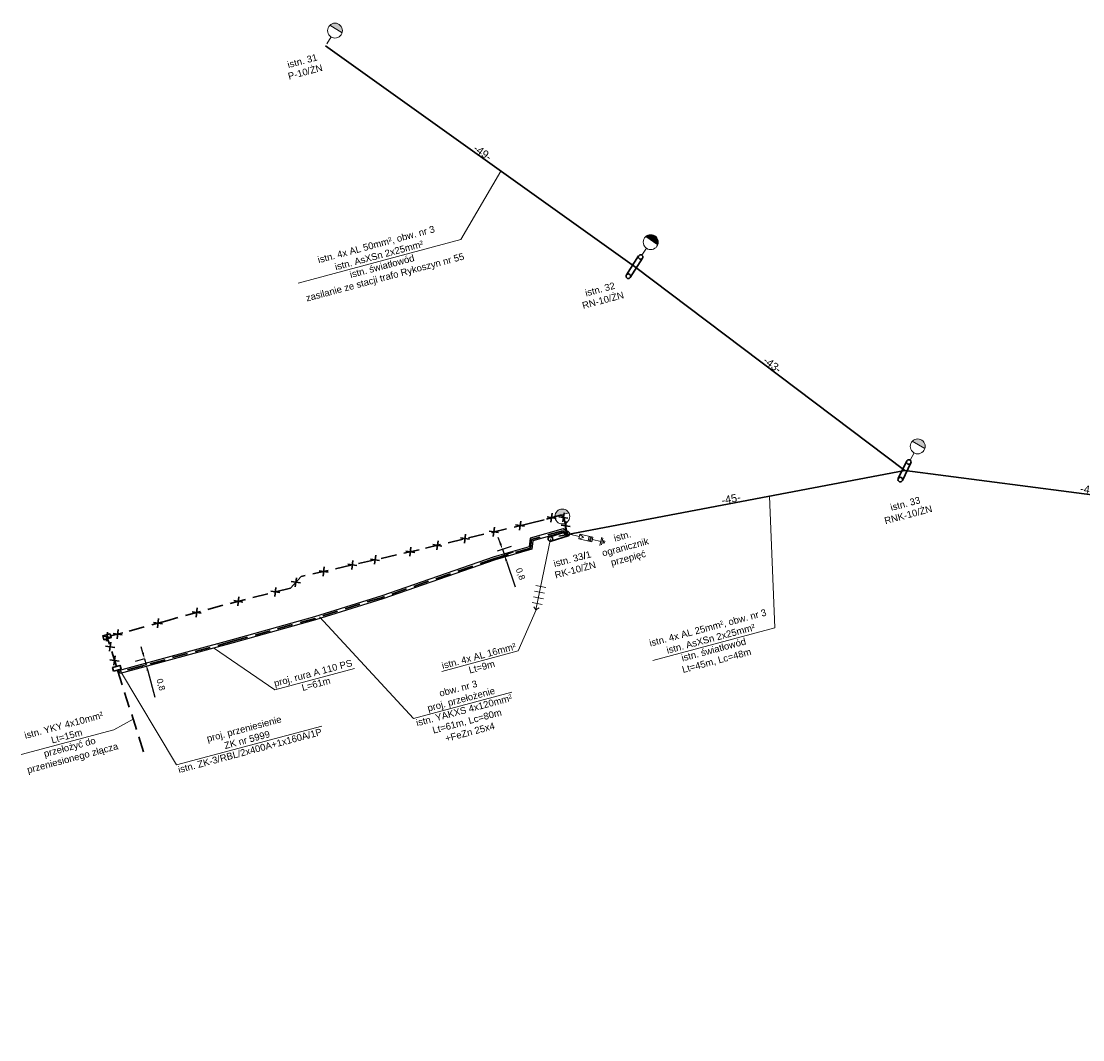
# Model space of a CAD drawing. Header units: metres. Extents: x 7458103 to 7458827, y 5635995 to 5636185.
# Tile 2 of 6: x 7458302 to 7458438, y 5636054 to 5636185. Entities that reach past the tile are written whole.
import ezdxf

# ---------------------------------------------------------------- set-up
doc = ezdxf.new("R2010")
doc.units = ezdxf.units.M
doc.linetypes.add('JIS_02_2.0', pattern=[3, 2, -1])
doc.linetypes.add('MAPA_Suków-Borki_z_działkami|1', pattern=[0])
doc.layers.add('el demontaż', color=1, linetype='Continuous', lineweight=30)
doc.layers.add('sp_istn. latarnie oświetlenia', color=5, linetype='Continuous', lineweight=50)
for name, color, linetype, true_color in [('el istn. lampa', 7, 'Continuous', 0x000000), ('el istn. linia kablowa', 7, 'Continuous', 0x000000), ('el istn. linia napowietrzna', 7, 'Continuous', 0x000000), ('el istn. przyłącze', 7, 'Continuous', 0x000000), ('el istn. słup', 7, 'Continuous', 0x000000), ('el istn. złącze', 7, 'Continuous', 0x000000), ('el opis', 7, 'Continuous', 0x000000)]:
    doc.layers.add(name, color=color, linetype=linetype, true_color=true_color)
doc.layers.add('el istn. osprzęt', color=7, linetype='Continuous', lineweight=18, true_color=0x000000)
doc.layers.add('el wymiary', color=7, linetype='MAPA_Suków-Borki_z_działkami|1', lineweight=18, true_color=0x000000)
for name, color, linetype in [('el proj. linia kablowa', 1, 'Continuous'), ('el proj. rura', 1, 'Continuous'), ('el proj. złącze', 1, 'Continuous')]:
    doc.layers.add(name, color=color, linetype=linetype)
doc.styles.add('ARIAL', font='arial.ttf')
doc.styles.add('Opisowy', font='arial.ttf')
doc.styles.get("Standard").update_dxf_attribs({"font": 'arial.ttf'})
doc.dimstyles.new('ISO-25', dxfattribs={"dimtxt": 2.5, "dimasz": 2.5, "dimexe": 1.25, "dimexo": 0.625, "dimtad": 1, "dimtxsty": 'Standard', "dimcen": 2.5, "dimadec": 0, "dimazin": 0, "dimtfac": 1, "dimtmove": 0, "dimatfit": 3, "dimfxl": 0, "dimarcsym": 0})
doc.dimstyles.get("Standard").update_dxf_attribs({"dimtxt": 0.18, "dimasz": 0.18, "dimexe": 0.18, "dimexo": 0.0625, "dimgap": 0.09, "dimtad": 0, "dimtih": 1, "dimtoh": 1, "dimdec": 4, "dimzin": 0, "dimdsep": 46, "dimtxsty": 'Standard', "dimcen": 0.09, "dimadec": 0, "dimazin": 0, "dimtfac": 1, "dimtdec": 4, "dimtofl": 0, "dimtmove": 0, "dimatfit": 3, "dimfxl": 0, "dimtolj": 1, "dimtzin": 0, "dimarcsym": 0})

# ---------------------------------------------------------------- blocks, each defined once
blk = doc.blocks.new('istn. odgromniki')
at = {"layer": 'el istn. osprzęt'}
for p, q in [((-864.93, 208.6), (-861.76, 207.67)), ((-860.36, 207.26), (-861.99, 206.88)), ((-860.36, 207.26), (-861.53, 208.46)), ((-858.47, 207.56), (-858.91, 205.98)), ((-858.03, 207.43), (-858.47, 205.85)), ((-857.66, 207.32), (-858.11, 205.74)), ((-857.42, 206.39), (-854.59, 205.58)), ((-855, 204.22), (-854.19, 206.94)), ((-854.52, 204.37), (-853.85, 206.55)), ((-853.95, 204.79), (-853.61, 205.9)), ((-853.49, 204.95), (-853.32, 205.51))]:
    blk.add_line(p, q, dxfattribs=at)
blk.add_lwpolyline([(-857.65, 205.6), (-861.99, 206.88), (-861.53, 208.46), (-857.19, 207.18)], close=True, dxfattribs=at)
blk = doc.blocks.new('*U27460')
at = {"layer": 'sp_istn. latarnie oświetlenia', "lineweight": 20}
blk.add_hatch(color=0, dxfattribs=at).paths.add_polyline_path([(-1.84, 1.36, 0.791117), (-2.26, -0.34)])
at = {"layer": 'sp_istn. latarnie oświetlenia', "color": 0, "lineweight": 20}
for p, q in [((-2.26, -0.34), (-1.84, 1.36)), ((0, 0), (-0.97, 0.24))]:
    blk.add_line(p, q, dxfattribs=at)
blk.add_circle((-1.84, 0.46), 0.9, dxfattribs=at)
blk = doc.blocks.new('*D27821')
at = {"layer": 'el wymiary', "color": 0, "lineweight": 0}
for p, q in [((7458415.61, 5636127.08), (7458415.61, 5636127.08)), ((7458371.18, 5636118.61), (7458371.18, 5636118.61))]:
    blk.add_line(p, q, dxfattribs=at)
at = {"layer": 'el wymiary', "color": 0, "lineweight": 0, "insert": (7458393.29, 5636123.43), "char_height": 1, "attachment_point": 5, "rotation": 10.8038, "style": 'Opisowy'}
blk.add_mtext('\\A1;-45-', dxfattribs=at)
blk = doc.blocks.new('_None')
blk = doc.blocks.new('*D27822')
at = {"layer": 'el wymiary', "color": 0, "lineweight": 0}
for p, q in [((7458415.61, 5636127.08), (7458415.61, 5636127.08)), ((7458463.02, 5636120.91), (7458463.02, 5636120.91))]:
    blk.add_line(p, q, dxfattribs=at)
at = {"layer": 'el wymiary', "color": 0, "lineweight": 0, "insert": (7458439.39, 5636124.59), "char_height": 1, "attachment_point": 5, "rotation": 352.5783, "style": 'Opisowy'}
blk.add_mtext('\\A1;-48-', dxfattribs=at)
blk = doc.blocks.new('*D27830')
at = {"layer": 'el wymiary', "color": 0, "lineweight": 0}
for p, q in [((7458341.18, 5636181.65), (7458341.18, 5636181.65)), ((7458380.89, 5636153.28), (7458380.89, 5636153.28))]:
    blk.add_line(p, q, dxfattribs=at)
at = {"layer": 'el wymiary', "color": 0, "lineweight": 0, "insert": (7458361.38, 5636167.95), "char_height": 1, "attachment_point": 5, "rotation": 324.4513, "style": 'Opisowy'}
blk.add_mtext('\\A1;-49-', dxfattribs=at)
blk = doc.blocks.new('*D27831')
at = {"layer": 'el wymiary', "color": 0, "lineweight": 0}
for p, q in [((7458380.89, 5636153.28), (7458380.89, 5636153.28)), ((7458415.61, 5636127.08), (7458415.61, 5636127.08))]:
    blk.add_line(p, q, dxfattribs=at)
at = {"layer": 'el wymiary', "color": 0, "lineweight": 0, "insert": (7458398.61, 5636140.66), "char_height": 1, "attachment_point": 5, "rotation": 322.9758, "style": 'Opisowy'}
blk.add_mtext('\\A1;-43-', dxfattribs=at)
blk = doc.blocks.new('*U27833')
at = {"color": 0, "lineweight": 18}
for points in [[(0, 0), (-6.83, -17.33)], [(-6.33, -12.51), (-3.91, -13.46)], [(-5.78, -11.11), (-3.36, -12.07)], [(-7.43, -15.3), (-5.01, -16.25)], [(-6.88, -13.91), (-4.46, -14.86)], [(-6.83, -17.33), (-7.22, -16.43)], [(-6.83, -17.33), (-5.92, -16.97)]]:
    blk.add_lwpolyline(points, dxfattribs=at)
blk = doc.blocks.new('*D30069')
at = {"layer": 'el wymiary', "color": 0, "lineweight": -2}
for p, q in [((7458317.73, 5636103.63), (7458317.52, 5636104.41)), ((7458317.94, 5636102.86), (7458316.74, 5636102.53)), ((7458317.94, 5636102.86), (7458318.15, 5636102.09)), ((7458318.15, 5636102.09), (7458316.95, 5636101.76)), ((7458318.36, 5636101.32), (7458319.28, 5636097.93))]:
    blk.add_line(p, q, dxfattribs=at)
at = {"layer": 'el wymiary', "color": 0}
for points in [[(7458317.6, 5636103.6), (7458317.86, 5636103.67), (7458317.94, 5636102.86)], [(7458318.49, 5636101.35), (7458318.23, 5636101.28), (7458318.15, 5636102.09)]]:
    blk.add_solid(points, dxfattribs=at)
at = {"layer": 'el wymiary', "color": 0, "insert": (7458319.99, 5636099.53), "char_height": 0.8, "attachment_point": 5, "rotation": 285.1934}
blk.add_mtext('0,8', dxfattribs=at)
blk = doc.blocks.new('*D30070')
at = {"layer": 'el wymiary', "color": 0, "lineweight": -2}
for p, q in [((7458363.28, 5636116.72), (7458365.1, 5636117.35)), ((7458363.66, 5636117.7), (7458363.39, 5636118.45)), ((7458363.54, 5636115.97), (7458365.36, 5636116.59)), ((7458363.92, 5636116.94), (7458364.18, 5636116.18)), ((7458364.44, 5636115.43), (7458365.58, 5636112.11))]:
    blk.add_line(p, q, dxfattribs=at)
at = {"layer": 'el wymiary', "color": 0}
for points in [[(7458363.53, 5636117.65), (7458363.78, 5636117.74), (7458363.92, 5636116.94)], [(7458364.57, 5636115.47), (7458364.31, 5636115.38), (7458364.18, 5636116.18)]]:
    blk.add_solid(points, dxfattribs=at)
at = {"layer": 'el wymiary', "color": 0, "insert": (7458366.19, 5636113.75), "char_height": 0.8, "attachment_point": 5, "rotation": 289.0543}
blk.add_mtext('0,8', dxfattribs=at)

msp = doc.modelspace()

# ---------------------------------------------------------------- linework, layer by layer
at = {"layer": 'el demontaż', "linetype": 'Continuous'}
for points in [[(7458370.3, 5636121.58), (7458370.15, 5636120.41)], [(7458371.84, 5636121.62), (7458371.69, 5636120.45)], [(7458365.62, 5636120.07), (7458366.78, 5636119.89)], [(7458366.27, 5636120.57), (7458366.12, 5636119.4)], [(7458369.65, 5636121.09), (7458370.81, 5636120.91)], [(7458371.18, 5636121.12), (7458372.34, 5636120.94)], [(7458372.12, 5636120.53), (7458371.97, 5636119.36)], [(7458359.2, 5636118.89), (7458359.06, 5636117.72)], [(7458362.24, 5636119.27), (7458363.4, 5636119.09)], [(7458362.9, 5636119.77), (7458362.75, 5636118.6)], [(7458371.46, 5636120.04), (7458372.62, 5636119.86)], [(7458354.99, 5636117.54), (7458356.16, 5636117.36)], [(7458355.65, 5636118.03), (7458355.5, 5636116.87)], [(7458358.55, 5636118.4), (7458359.71, 5636118.22)], [(7458347.64, 5636116.18), (7458347.5, 5636115.01)], [(7458351.51, 5636116.71), (7458352.68, 5636116.53)], [(7458352.17, 5636117.21), (7458352.02, 5636116.04)], [(7458341.03, 5636114.67), (7458340.88, 5636113.5)], [(7458344.05, 5636115.02), (7458345.21, 5636114.84)], [(7458344.71, 5636115.51), (7458344.56, 5636114.34)], [(7458346.99, 5636115.68), (7458348.15, 5636115.5)], [(7458337.46, 5636113.28), (7458337.31, 5636112.11)], [(7458340.37, 5636114.18), (7458341.53, 5636114)], [(7458334.82, 5636112.04), (7458334.67, 5636110.88)], [(7458336.8, 5636112.78), (7458337.97, 5636112.61)], [(7458330.07, 5636110.84), (7458329.92, 5636109.67)], [(7458334.17, 5636111.55), (7458335.33, 5636111.37)], [(7458324.72, 5636109.4), (7458324.57, 5636108.23)], [(7458329.42, 5636110.34), (7458330.58, 5636110.16)], [(7458319.73, 5636108.02), (7458319.59, 5636106.85)], [(7458324.06, 5636108.9), (7458325.22, 5636108.73)], [(7458314.55, 5636106.61), (7458314.41, 5636105.44)], [(7458319.08, 5636107.53), (7458320.24, 5636107.35)], [(7458312.54, 5636105.78), (7458313.7, 5636105.6)], [(7458313.19, 5636106.27), (7458313.05, 5636105.11)], [(7458313.9, 5636106.11), (7458315.06, 5636105.93)], [(7458312.94, 5636104.5), (7458314.11, 5636104.32)], [(7458313.6, 5636104.99), (7458313.45, 5636103.83)], [(7458313.5, 5636102.74), (7458314.67, 5636102.56)], [(7458314.16, 5636103.23), (7458314.01, 5636102.06)]]:
    msp.add_lwpolyline(points, dxfattribs=at)
at = {"layer": 'el istn. linia kablowa', "linetype": 'JIS_02_2.0', "lineweight": 30}
for points in [[(7458372.26, 5636118.94), (7458371.82, 5636120.96), (7458371.5, 5636121.36), (7458369.3, 5636120.73), (7458367.37, 5636120.26), (7458358.89, 5636118.25), (7458353.22, 5636116.88), (7458338.06, 5636113.43), (7458336.71, 5636111.96), (7458328.02, 5636109.75), (7458320.79, 5636107.75), (7458315.16, 5636106.19), (7458313.61, 5636105.81)], [(7458314.33, 5636101.88), (7458313.2, 5636105.45)], [(7458314.48, 5636101.4), (7458317.83, 5636090.82)]]:
    msp.add_lwpolyline(points, dxfattribs=at)
at = {"layer": 'el istn. linia napowietrzna', "lineweight": 30}
for points in [[(7458341.18, 5636181.65), (7458380.89, 5636153.28), (7458415.61, 5636127.08), (7458463.01, 5636120.91), (7458498.02, 5636087.16), (7458535.04, 5636053.89)], [(7458415.61, 5636127.08), (7458371.18, 5636118.61)]]:
    msp.add_lwpolyline(points, dxfattribs=at)
at = {"layer": 'el istn. słup', "lineweight": 30}
for points in [[(7458381.42, 5636154.67), (7458379.85, 5636152.2)], [(7458380.34, 5636151.86), (7458381.93, 5636154.35)], [(7458415.87, 5636128.3), (7458414.78, 5636126.04)], [(7458415.32, 5636125.78), (7458416.41, 5636128.05)], [(7458370.02, 5636118.56), (7458372.18, 5636119.22)], [(7458370.19, 5636117.99), (7458372.35, 5636118.65)]]:
    msp.add_lwpolyline(points, dxfattribs=at)
for centre in [(7458381.68, 5636154.51), (7458380.1, 5636152.04), (7458416.13, 5636128.16), (7458415.04, 5636125.9), (7458372.26, 5636118.94), (7458370.09, 5636118.27)]:
    msp.add_circle(centre, 0.298, dxfattribs=at)
at = {"layer": 'el istn. złącze', "linetype": 'Continuous', "lineweight": 30}
msp.add_lwpolyline([(7458313.54, 5636106.06), (7458313.67, 5636105.58), (7458312.7, 5636105.32), (7458312.57, 5636105.8), (7458313.54, 5636106.06)], dxfattribs=at)
at = {"layer": 'el opis', "lineweight": 18}
for p, q in [((7458358.56, 5636156.74), (7458363.7, 5636165.55)), ((7458337.67, 5636151.14), (7458358.56, 5636156.74)), ((7458398.9, 5636106.83), (7458398.23, 5636123.77)), ((7458365.95, 5636103.87), (7458368.24, 5636109.15)), ((7458352.51, 5636095.18), (7458340.43, 5636108.24)), ((7458383.25, 5636102.64), (7458398.9, 5636106.83)), ((7458326.79, 5636104.25), (7458334.68, 5636098.87)), ((7458356.16, 5636101.24), (7458365.95, 5636103.87)), ((7458314.74, 5636101.47), (7458322.06, 5636089.22)), ((7458352.51, 5636095.18), (7458365.13, 5636098.56)), ((7458313.98, 5636093.75), (7458316.47, 5636095.11)), ((7458302.1, 5636090.57), (7458313.98, 5636093.75))]:
    msp.add_line(p, q, dxfattribs=at)
for points in [[(7458334.68, 5636098.87), (7458344.91, 5636101.62)], [(7458322.06, 5636089.22), (7458340.73, 5636094.22)]]:
    msp.add_lwpolyline(points, dxfattribs=at)
at = {"layer": 'el proj. linia kablowa', "color": 1, "linetype": 'JIS_02_2.0', "lineweight": 30}
msp.add_lwpolyline([(7458372.26, 5636118.94), (7458371.67, 5636119.33), (7458367.67, 5636118.2), (7458367.52, 5636117.1), (7458362.94, 5636115.76), (7458348.47, 5636110.76), (7458339.85, 5636108.06), (7458329.27, 5636105.11), (7458314.93, 5636101.21), (7458314.78, 5636101.48)], dxfattribs=at)
at = {"layer": 'el proj. rura'}
for points in [[(7458372.15, 5636118.77), (7458371.64, 5636119.11), (7458367.85, 5636118.04), (7458367.7, 5636116.95), (7458363, 5636115.57), (7458348.54, 5636110.57), (7458339.91, 5636107.87), (7458329.32, 5636104.92), (7458314.83, 5636100.98), (7458314.6, 5636101.38)], [(7458372.37, 5636119.1), (7458371.71, 5636119.55), (7458367.49, 5636118.36), (7458367.34, 5636117.26), (7458362.88, 5636115.95), (7458348.41, 5636110.95), (7458339.8, 5636108.25), (7458329.22, 5636105.3), (7458315.03, 5636101.45), (7458314.95, 5636101.58)]]:
    msp.add_lwpolyline(points, dxfattribs=at)
at = {"layer": 'el proj. złącze', "color": 1, "linetype": 'Continuous', "lineweight": 30}
msp.add_lwpolyline([(7458313.97, 5636101.27), (7458313.84, 5636101.75), (7458314.81, 5636102.01), (7458314.94, 5636101.53), (7458313.97, 5636101.27)], dxfattribs=at)

# ---------------------------------------------------------------- block references
at = {"layer": 'el istn. lampa', "xscale": 1.062954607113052, "yscale": 1.062954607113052, "zscale": 1.062954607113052}
for p, rotation in [((7458341.35, 5636181.9), 252.3290126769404), ((7458381.85, 5636154.75), 250.0007753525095), ((7458416.29, 5636128.41), 254.5360622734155), ((7458372.19, 5636119.22), 300.5316181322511)]:
    msp.add_blockref('*U27460', p, dxfattribs=dict(at, rotation=rotation))
at = {"layer": 'el istn. osprzęt', "xscale": 0.3832875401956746, "yscale": 0.3832875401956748, "zscale": 0.3832875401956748, "rotation": 3.445190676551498}
msp.add_blockref('istn. odgromniki', (7458708.28, 5636058.99), dxfattribs=at)
at = {"layer": 'el istn. przyłącze', "xscale": 0.4999999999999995, "yscale": 0.4999999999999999, "zscale": 0.5, "rotation": 10.00000000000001}
msp.add_blockref('*U27833', (7458370.09, 5636118.27), dxfattribs=at)

# ---------------------------------------------------------------- texts
at = {"layer": 'el opis', "char_height": 0.8726, "attachment_point": 1, "rotation": 15, "style": 'ARIAL'}
for s, insert, width in [('\\pxqc;istn. 31\\PP-10/ŻN', (7458333.67, 5636178.95), 9.1687), ('\\pxqc;istn. 32\\PRN-10/ŻN', (7458371.92, 5636149.6), 9.1687), ('\\pxqc;istn. 33\\PRNK-10/ŻN', (7458411.14, 5636122.03), 9.1687), ('\\pxqc;istn. ogranicznik przepięć', (7458375.66, 5636118.1), 7.3736), ('\\pxqc;istn. 33/1\\PRK-10/ŻN', (7458368.36, 5636114.94), 9.1687), ('\\pxqc;proj. rura A 110 PS\\PL=61m', (7458332.58, 5636099.6), 14.2881), ('\\pxqc;proj. przeniesienie\\PZK nr 5999\\Pistn. ZK-3/RBL/2x400A+1x160A/1P', (7458320.02, 5636091.44, -0.54), 21.9485)]:
    msp.add_mtext(s, dxfattribs=dict(at, insert=insert, width=width))
at = {"layer": 'el opis', "char_height": 0.8726, "attachment_point": 1, "rotation": 15}
for s, insert, width in [('\\pxqc;istn. 4x AL 50mm², obw. nr 3\\Pistn. AsXSn 2x25mm²\\Pistn. światłowód\\Pzasilanie ze stacji trafo Rykoszyn nr 55', (7458336.97, 5636153.71), 21.987), ('\\pxqc;istn. 4x AL 25mm², obw. nr 3\\Pistn. AsXSn 2x25mm²\\Pistn. światłowód\\PLt=45m, Lc=48m', (7458382.08, 5636105.1), 16.8028), ('\\pxqc;istn. 4x AL 16mm²\\PLt=9m', (7458355.47, 5636102.23), 10.9851), ('\\pxqc;obw. nr 3\\Pproj. przełożenie\\Pistn. YAKXS 4x120mm²\\PLt=61m, Lc=80m\\P+FeZn 25x4', (7458351.61, 5636097.73), 13.4996), ('\\pxqc;istn. YKY 4x10mm²\\PLt=15m\\Pprzełożyć do przeniesionego złącza', (7458301.26, 5636093.09), 12.8268)]:
    msp.add_mtext(s, dxfattribs=dict(at, insert=insert, width=width))

# ---------------------------------------------------------------- dimensions: what is measured, and where the dimension line sits
at = {"layer": 'el wymiary', "lineweight": 0}
for p1, p2, picture, middle in [((7458341.18, 5636181.65), (7458380.89, 5636153.28), '*D27830', (7458361.38, 5636167.95)), ((7458380.89, 5636153.28), (7458415.61, 5636127.08), '*D27831', (7458398.61, 5636140.66)), ((7458371.18, 5636118.61), (7458415.61, 5636127.08), '*D27821', (7458393.29, 5636123.43)), ((7458415.61, 5636127.08), (7458463.01, 5636120.91), '*D27822', (7458439.39, 5636124.59))]:
    dim = msp.add_aligned_dim(p1=p1, p2=p2, distance=0, dimstyle='Standard', override={"dimtxt": 1, "dimasz": 0, "dimexe": 0, "dimexo": 0, "dimtad": 1, "dimtih": 0, "dimdec": 0, "dimpost": '-<>-', "dimtxsty": 'Opisowy', "dimblk1": 'None', "dimblk2": 'None', "dimsah": 1, "dimsd1": 1, "dimsd2": 1, "dimlwd": 0, "dimlwe": 0}, dxfattribs=at)
    dim.commit()
    dim.dimension.update_dxf_attribs({"geometry": picture, "text_midpoint": middle})
at = {"layer": 'el wymiary'}
dim = msp.add_linear_dim(base=(7458364.18, 5636116.18), p1=(7458362.69, 5636116.52), p2=(7458362.95, 5636115.76), angle=289.0543, dimstyle='ISO-25', override={"dimtxt": 0.8, "dimasz": 0.8, "dimdec": 1, "dimtxsty": 'Standard', "dimfxlon": 1}, dxfattribs=at)
dim.commit()
dim.dimension.update_dxf_attribs({"geometry": '*D30070', "text_midpoint": (7458365.14, 5636113.39), "dimtype": 161})
dim = msp.add_aligned_dim(p1=(7458318.23, 5636102.94), p2=(7458318.44, 5636102.17), distance=-0.3, dimstyle='ISO-25', override={"dimtxt": 0.8, "dimasz": 0.8, "dimdec": 1, "dimtxsty": 'Standard', "dimfxlon": 1}, dxfattribs=at)
dim.commit()
dim.dimension.update_dxf_attribs({"geometry": '*D30069', "text_midpoint": (7458319.99, 5636099.53)})

doc.saveas('drawing.dxf')
